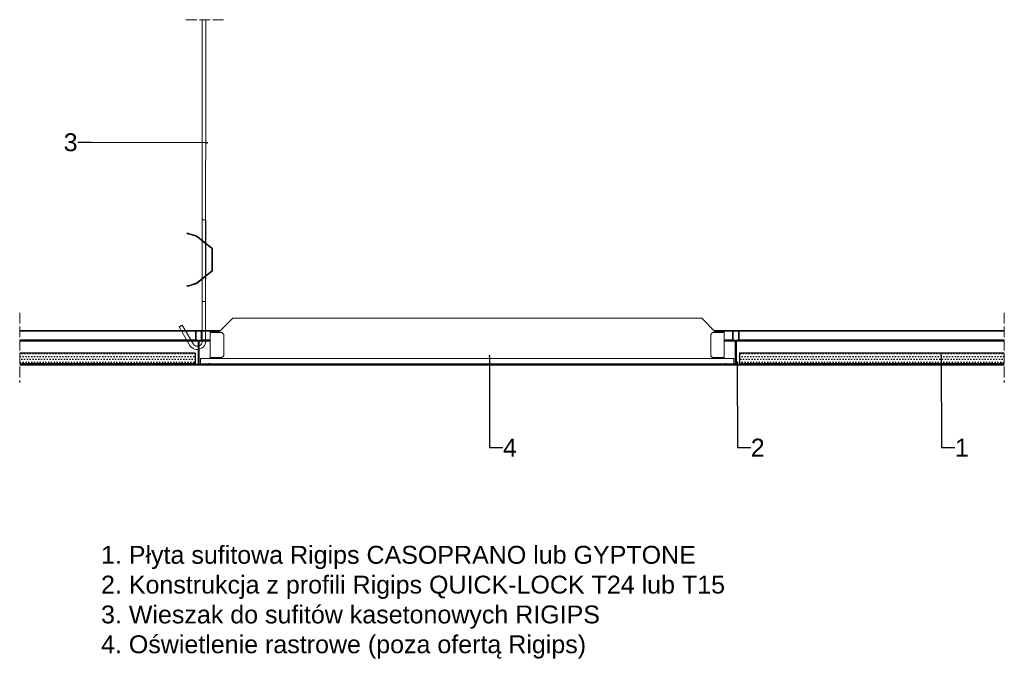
# Model space of a CAD drawing. Header units: millimetres. Extents: x 2242 to 3342, y 2826 to 3541.
import ezdxf
from ezdxf import colors
from ezdxf.entities.mleader import LeaderData, LeaderLine
from ezdxf.math import Vec2, Vec3

# ---------------------------------------------------------------- set-up
doc = ezdxf.new("R2010")
doc.units = ezdxf.units.MM
doc.linetypes.add('ACAD_ISO02W100', pattern=[15, 12, -3])
for name, color, linetype, lineweight in [('_RIGIPS AKCESORIA', 7, 'Continuous', 15), ('_Rigips Profil', 7, 'Continuous', 35), ('_RIGIPS PŁYTA', 7, 'Continuous', 25), ('Koniec', 7, 'ACAD_ISO02W100', 9), ('Wymiary', 7, 'Continuous', 18)]:
    doc.layers.add(name, color=color, linetype=linetype, lineweight=lineweight)
doc.layers.add('_Rigips Plyta', color=7, linetype='Continuous')
doc.layers.add('wełna', color=7, linetype='BATTING')
doc.styles.get("Standard").update_dxf_attribs({"font": 'arial.ttf'})
doc.linetypes.add('BATTING', pattern='A,0.00254,-2.54,[134,ltypeshp.shx,S=2.54,R=0,X=-2.54,Y=0],-5.08,[134,ltypeshp.shx,S=2.54,R=180,X=2.54,Y=0],-2.54', length=10.16254)
pattern_1 = [(0, (0, -464.6783), (1.5875, 3.175), [0, -3.175])]

# ---------------------------------------------------------------- blocks, each defined once
blk = doc.blocks.new('kaseton')
at = {"layer": '_RIGIPS AKCESORIA'}
for p, q in [((3581.3, 6167.8), (3596.3, 6182.8)), ((3596.3, 6182.8), (4120.3, 6182.8)), ((4135.3, 6167.8), (4120.3, 6182.8)), ((3571.3, 6167.8), (3581.3, 6167.8)), ((3571.3, 6137.8), (3571.3, 6167.8)), ((3584.3, 6166.8), (3571.3, 6166.8)), ((3584.3, 6166.8), (3586.3, 6164.8)), ((3586.3, 6140.8), (3586.3, 6164.8)), ((4132.3, 6166.8), (4130.3, 6164.8)), ((4130.3, 6140.8), (4130.3, 6164.8)), ((4132.3, 6166.8), (4145.3, 6166.8)), ((4135.3, 6167.8), (4145.3, 6167.8)), ((4145.3, 6137.8), (4145.3, 6167.8)), ((3584.3, 6138.8), (3571.3, 6138.8)), ((3584.3, 6138.8), (3586.3, 6140.8)), ((4132.3, 6138.8), (4130.3, 6140.8)), ((4132.3, 6138.8), (4145.3, 6138.8)), ((3560.3, 6137.8), (4156.3, 6137.8)), ((3560.3, 6131.8), (3560.3, 6137.8)), ((3560.3, 6131.8), (4156.3, 6131.8)), ((4156.3, 6131.8), (4156.3, 6137.8))]:
    blk.add_line(p, q, dxfattribs=at)
blk = doc.blocks.new('T24')
at = {"layer": '_Rigips Profil'}
for p, q in [((302.6, -139.7), (302.6, -129.5)), ((302.8, -129.3), (308.9, -129.3)), ((309.1, -129.5), (309.1, -139.7)), ((305.4, -140.3), (302.8, -139.9)), ((305.6, -140.5), (305.6, -166.6)), ((306.1, -140.5), (306.1, -166.6)), ((308.9, -139.9), (306.3, -140.3)), ((293.9, -167.2), (293.9, -166.4)), ((294, -166.3), (294.9, -166.3)), ((294, -167.3), (317.8, -167.3)), ((294.4, -166.8), (305.4, -166.8)), ((306.3, -166.8), (317.4, -166.8)), ((317.8, -166.3), (316.9, -166.3)), ((317.9, -167.2), (317.9, -166.4))]:
    blk.add_line(p, q, dxfattribs=at)
for centre, radius, start, end in [((302.8, -129.5), 0.2, 90, 180), ((308.9, -129.5), 0.2, 0, 90), ((302.8, -139.7), 0.2, 180, 260.5377), ((305.4, -140.5), 0.2, 0, 80.5377), ((306.3, -140.5), 0.2, 99.4623, 180), ((308.9, -139.7), 0.2, 279.4623, 0), ((294, -166.4), 0.1, 90, 180), ((294, -167.2), 0.1, 180, 270), ((305.4, -166.6), 0.2, 270, 0), ((306.3, -166.6), 0.2, 180, 270), ((317.8, -166.4), 0.1, 0, 90), ((317.8, -167.2), 0.1, 270, 0)]:
    blk.add_arc(centre, radius, start, end, dxfattribs=at)
blk = doc.blocks.new('wieszak')
for p, q in [((2361.6, 5698), (2361.5, 5382.8)), ((2365.6, 5698), (2365.5, 5382.8)), ((2361.5, 5474.3), (2361.5, 5337)), ((2365.6, 5474.3), (2365.5, 5340.7)), ((2365.5, 5382.8), (2361.5, 5382.8)), ((2346.9, 5335.7), (2336.1, 5354.5)), ((2352.2, 5334.5), (2339.5, 5356.5))]:
    blk.add_line(p, q)
blk.add_lwpolyline([(2365.5, 5474.3), (2361.5, 5474.3)], close=True)
at = {"color": 253, "lineweight": 0}
for points in [[(2344.6, 5459), (2344.8, 5459.6)], [(2346.6, 5458.4), (2346.5, 5458.4), (2346.3, 5458.5), (2346.2, 5458.5), (2346.1, 5458.5), (2346, 5458.6), (2345.9, 5458.6), (2345.8, 5458.6), (2345.7, 5458.7), (2345.6, 5458.7), (2345.5, 5458.7), (2345.5, 5458.7), (2345.4, 5458.8), (2345.3, 5458.8), (2345.2, 5458.8), (2345.2, 5458.8), (2345.1, 5458.9), (2345, 5458.9), (2345, 5458.9), (2344.9, 5458.9), (2344.9, 5458.9), (2344.8, 5458.9), (2344.8, 5459), (2344.8, 5459), (2344.7, 5459), (2344.7, 5459), (2344.7, 5459), (2344.7, 5459), (2344.6, 5459), (2344.6, 5459), (2344.6, 5459), (2344.6, 5459), (2344.6, 5459), (2344.7, 5459), (2344.7, 5459), (2344.7, 5459), (2344.7, 5459), (2344.8, 5459), (2344.8, 5459), (2344.8, 5459), (2344.9, 5459), (2344.9, 5458.9), (2345, 5458.9), (2345, 5458.9), (2345.1, 5458.9), (2345.2, 5458.9), (2345.2, 5458.9), (2345.3, 5458.8), (2345.4, 5458.8), (2345.5, 5458.8), (2345.5, 5458.8), (2345.6, 5458.7), (2345.7, 5458.7), (2345.8, 5458.7), (2345.9, 5458.7), (2346, 5458.6), (2346.1, 5458.6), (2346.2, 5458.6), (2346.3, 5458.5), (2346.5, 5458.5), (2346.6, 5458.5), (2354.4, 5456.1), (2354.4, 5456)], [(2346.7, 5459), (2354.8, 5456.5), (2354.8, 5456.6), (2346.7, 5459), (2346.6, 5459.1), (2346.5, 5459.1), (2346.4, 5459.1), (2346.3, 5459.2), (2346.2, 5459.2), (2346.1, 5459.2), (2346, 5459.3), (2345.9, 5459.3), (2345.8, 5459.3), (2345.7, 5459.3), (2345.6, 5459.4), (2345.5, 5459.4), (2345.5, 5459.4), (2345.4, 5459.4), (2345.3, 5459.4), (2345.3, 5459.5), (2345.2, 5459.5), (2345.1, 5459.5), (2345.1, 5459.5), (2345, 5459.5), (2345, 5459.5), (2345, 5459.5), (2344.9, 5459.6), (2344.9, 5459.6), (2344.9, 5459.6), (2344.8, 5459.6), (2344.8, 5459.6), (2344.8, 5459.6), (2344.8, 5459.6), (2344.8, 5459.6), (2344.8, 5459.6), (2344.8, 5459.6), (2344.8, 5459.6), (2344.8, 5459.6), (2344.9, 5459.6), (2344.9, 5459.5), (2344.9, 5459.5), (2345, 5459.5), (2345, 5459.5), (2345, 5459.5), (2345.1, 5459.5), (2345.1, 5459.5), (2345.2, 5459.4), (2345.3, 5459.4), (2345.3, 5459.4), (2345.4, 5459.4), (2345.5, 5459.4), (2345.5, 5459.3), (2345.6, 5459.3), (2345.7, 5459.3), (2345.8, 5459.3), (2345.9, 5459.2), (2346, 5459.2), (2346.1, 5459.2), (2346.2, 5459.1), (2346.3, 5459.1), (2346.4, 5459.1), (2346.5, 5459), (2346.6, 5459), (2346.7, 5459)], [(2345.1, 5458.9), (2345.3, 5459.5)], [(2345.1, 5458.8), (2345.3, 5459.4)], [(2346.7, 5459), (2346.6, 5458.4), (2354.4, 5456)], [(2346.6, 5458.5), (2346.7, 5459)], [(2354.4, 5456.1), (2354.6, 5456), (2354.8, 5455.9)], [(2354.8, 5455.9), (2354.6, 5456), (2354.4, 5456)], [(2354.5, 5456), (2354.5, 5456.1)], [(2354.6, 5456), (2354.6, 5456)], [(2355.2, 5456.4), (2355, 5456.5), (2354.8, 5456.6)], [(2354.8, 5456.5), (2355, 5456.5), (2355.2, 5456.4)], [(2354.9, 5456.5), (2354.9, 5456.6)], [(2355, 5456.5), (2355, 5456.5)], [(2355.1, 5456.4), (2355.1, 5456.5)], [(2355.2, 5456.4), (2373, 5442.5), (2373, 5442.6), (2355.2, 5456.4), (2355.2, 5456.4)], [(2355.2, 5456.4), (2355.2, 5456.4)], [(2354.7, 5455.9), (2354.7, 5456)], [(2372, 5442.5), (2354.8, 5455.9), (2354.8, 5455.9), (2372, 5442.6), (2372, 5442.5)], [(2354.8, 5455.9), (2354.8, 5455.9)], [(2361.6, 5450.6), (2362, 5451.1)], [(2363.4, 5449.2), (2363.4, 5449.2), (2363.5, 5449.1), (2363.6, 5449), (2363.7, 5449), (2363.7, 5448.9), (2363.8, 5448.9), (2363.9, 5448.8), (2363.9, 5448.8), (2364, 5448.7), (2364.1, 5448.7), (2364.1, 5448.6), (2364.2, 5448.5), (2364.3, 5448.5), (2364.3, 5448.4), (2364.4, 5448.4), (2364.5, 5448.4), (2364.5, 5448.3), (2364.6, 5448.3), (2364.6, 5448.2), (2364.7, 5448.2), (2364.7, 5448.2), (2364.8, 5448.1), (2364.8, 5448.1), (2364.9, 5448), (2364.9, 5448), (2364.9, 5448), (2365, 5448), (2365, 5447.9), (2365, 5447.9), (2365.1, 5447.9), (2365.1, 5447.9), (2365.1, 5447.9), (2365.1, 5447.9), (2365.1, 5447.8), (2365.1, 5447.8), (2365.1, 5447.8), (2365.2, 5447.8), (2365.2, 5447.8), (2365.1, 5447.8), (2365.1, 5447.8), (2365.1, 5447.9), (2365.1, 5447.9), (2365.1, 5447.9), (2365.1, 5447.9), (2365, 5447.9), (2365, 5447.9), (2365, 5448), (2364.9, 5448), (2364.9, 5448), (2364.9, 5448), (2364.8, 5448.1), (2364.8, 5448.1), (2364.7, 5448.2), (2364.7, 5448.2), (2364.6, 5448.2), (2364.6, 5448.3), (2364.5, 5448.3), (2364.5, 5448.4), (2364.4, 5448.4), (2364.4, 5448.4), (2364.3, 5448.5), (2364.2, 5448.5), (2364.2, 5448.6), (2364.1, 5448.7), (2364, 5448.7), (2364, 5448.8), (2363.9, 5448.8), (2363.8, 5448.9), (2363.8, 5448.9), (2363.7, 5449), (2363.6, 5449), (2363.5, 5449.1), (2363.5, 5449.2), (2363.4, 5449.2), (2363.3, 5449.3), (2363.2, 5449.3), (2363.2, 5449.4), (2363.1, 5449.4), (2363, 5449.5), (2363, 5449.5), (2362.9, 5449.6), (2362.8, 5449.7), (2362.7, 5449.7), (2362.7, 5449.8), (2362.6, 5449.8), (2362.5, 5449.9), (2362.5, 5449.9), (2362.4, 5450), (2362.4, 5450), (2362.3, 5450.1), (2362.2, 5450.1), (2362.2, 5450.1), (2362.1, 5450.2), (2362.1, 5450.2), (2362, 5450.3), (2362, 5450.3), (2361.9, 5450.3), (2361.9, 5450.4), (2361.9, 5450.4), (2361.8, 5450.4), (2361.8, 5450.4), (2361.8, 5450.5), (2361.7, 5450.5), (2361.7, 5450.5), (2361.7, 5450.5), (2361.7, 5450.5), (2361.6, 5450.6), (2361.6, 5450.6), (2361.6, 5450.6), (2361.6, 5450.6), (2361.6, 5450.6), (2361.6, 5450.6), (2361.6, 5450.6), (2361.6, 5450.6), (2361.7, 5450.5), (2361.7, 5450.5), (2361.7, 5450.5), (2361.7, 5450.5), (2361.7, 5450.5), (2361.8, 5450.4), (2361.8, 5450.4), (2361.8, 5450.4), (2361.9, 5450.4), (2361.9, 5450.3), (2362, 5450.3), (2362, 5450.3), (2362.1, 5450.2), (2362.1, 5450.2), (2362.2, 5450.1), (2362.2, 5450.1), (2362.3, 5450.1), (2362.3, 5450), (2362.4, 5450), (2362.5, 5449.9), (2362.5, 5449.9), (2362.6, 5449.8), (2362.7, 5449.8), (2362.7, 5449.7), (2362.8, 5449.7), (2362.9, 5449.6), (2362.9, 5449.5), (2363, 5449.5), (2363.1, 5449.4), (2363.1, 5449.4), (2363.2, 5449.3), (2363.3, 5449.3), (2363.4, 5449.2)], [(2363.8, 5449.7), (2363.8, 5449.6), (2363.9, 5449.6), (2364, 5449.5), (2364, 5449.5), (2364.1, 5449.4), (2364.2, 5449.4), (2364.3, 5449.3), (2364.3, 5449.3), (2364.4, 5449.2), (2364.5, 5449.1), (2364.5, 5449.1), (2364.6, 5449), (2364.7, 5449), (2364.7, 5448.9), (2364.8, 5448.9), (2364.8, 5448.9), (2364.9, 5448.8), (2365, 5448.8), (2365, 5448.7), (2365.1, 5448.7), (2365.1, 5448.6), (2365.2, 5448.6), (2365.2, 5448.6), (2365.2, 5448.5), (2365.3, 5448.5), (2365.3, 5448.5), (2365.3, 5448.5), (2365.4, 5448.4), (2365.4, 5448.4), (2365.4, 5448.4), (2365.5, 5448.4), (2365.5, 5448.4), (2365.5, 5448.4), (2365.5, 5448.3), (2365.5, 5448.3), (2365.5, 5448.3), (2365.5, 5448.3), (2365.5, 5448.3), (2365.5, 5448.3), (2365.5, 5448.3), (2365.5, 5448.3), (2365.5, 5448.4), (2365.5, 5448.4), (2365.5, 5448.4), (2365.4, 5448.4), (2365.4, 5448.4), (2365.4, 5448.4), (2365.4, 5448.5), (2365.3, 5448.5), (2365.3, 5448.5), (2365.3, 5448.5), (2365.2, 5448.6), (2365.2, 5448.6), (2365.1, 5448.6), (2365.1, 5448.7), (2365, 5448.7), (2365, 5448.8), (2364.9, 5448.8), (2364.9, 5448.9), (2364.8, 5448.9), (2364.8, 5448.9), (2364.7, 5449), (2364.6, 5449), (2364.6, 5449.1), (2364.5, 5449.1), (2364.4, 5449.2), (2364.4, 5449.3), (2364.3, 5449.3), (2364.2, 5449.4), (2364.1, 5449.4), (2364.1, 5449.5), (2364, 5449.5), (2363.9, 5449.6), (2363.9, 5449.6), (2363.8, 5449.7), (2363.7, 5449.8), (2363.6, 5449.8), (2363.6, 5449.9), (2363.5, 5449.9), (2363.4, 5450), (2363.3, 5450), (2363.3, 5450.1), (2363.2, 5450.2), (2363.1, 5450.2), (2363.1, 5450.3), (2363, 5450.3), (2362.9, 5450.4), (2362.9, 5450.4), (2362.8, 5450.5), (2362.7, 5450.5), (2362.7, 5450.6), (2362.6, 5450.6), (2362.6, 5450.6), (2362.5, 5450.7), (2362.5, 5450.7), (2362.4, 5450.8), (2362.4, 5450.8), (2362.3, 5450.8), (2362.3, 5450.9), (2362.2, 5450.9), (2362.2, 5450.9), (2362.2, 5450.9), (2362.1, 5451), (2362.1, 5451), (2362.1, 5451), (2362.1, 5451), (2362.1, 5451), (2362, 5451.1), (2362, 5451.1), (2362, 5451.1), (2362, 5451.1), (2362, 5451.1), (2362, 5451.1), (2362, 5451.1), (2362, 5451.1), (2362, 5451.1), (2362, 5451), (2362.1, 5451), (2362.1, 5451), (2362.1, 5451), (2362.1, 5451), (2362.2, 5450.9), (2362.2, 5450.9), (2362.2, 5450.9), (2362.3, 5450.9), (2362.3, 5450.8), (2362.4, 5450.8), (2362.4, 5450.8), (2362.5, 5450.7), (2362.5, 5450.7), (2362.5, 5450.6), (2362.6, 5450.6), (2362.7, 5450.6), (2362.7, 5450.5), (2362.8, 5450.5), (2362.8, 5450.4), (2362.9, 5450.4), (2363, 5450.3), (2363, 5450.3), (2363.1, 5450.2), (2363.2, 5450.2), (2363.2, 5450.1), (2363.3, 5450), (2363.4, 5450), (2363.5, 5449.9), (2363.5, 5449.9), (2363.6, 5449.8), (2363.7, 5449.8), (2363.8, 5449.7)], [(2363.4, 5449.2), (2363.8, 5449.7)], [(2363.4, 5449.2), (2363.8, 5449.7)], [(2365.2, 5447.8), (2365.5, 5448.3)], [(2372, 5442.6), (2372.2, 5442.4), (2372.3, 5442.2), (2372.4, 5442), (2372.4, 5441.7)], [(2372.4, 5441.7), (2372.4, 5441.9), (2372.3, 5442.1), (2372.2, 5442.3), (2372, 5442.5)], [(2372.2, 5442.3), (2372.2, 5442.4)], [(2372.3, 5442.1), (2372.3, 5442.2)], [(2372.4, 5441.9), (2372.4, 5442)], [(2372.4, 5417.6), (2372.4, 5441.7), (2372.4, 5441.7), (2372.4, 5417.7), (2372.4, 5417.6)], [(2372.4, 5441.7), (2372.4, 5441.7)], [(2372.4, 5437.9), (2372.4, 5438.3), (2372.4, 5438.7), (2372.4, 5439), (2372.4, 5439.4), (2372.4, 5439.7), (2372.4, 5440), (2372.4, 5440.2), (2372.4, 5440.3), (2372.4, 5440.4), (2372.4, 5440.4), (2372.4, 5440.4), (2372.4, 5440.3), (2372.4, 5440.2), (2372.4, 5440), (2372.4, 5439.7), (2372.4, 5439.4), (2372.4, 5439), (2372.4, 5438.7), (2372.4, 5438.3), (2372.4, 5437.9), (2373.4, 5437.9)], [(2372.4, 5437.9), (2372.4, 5438.3), (2372.4, 5438.7), (2372.4, 5439), (2372.4, 5439.4), (2372.4, 5439.7), (2372.4, 5440), (2372.4, 5440.2), (2372.4, 5440.3), (2372.4, 5440.4), (2372.4, 5440.4), (2372.4, 5440.4), (2372.4, 5440.3), (2372.4, 5440.2), (2372.4, 5440), (2372.4, 5439.7), (2372.4, 5439.4), (2372.4, 5439), (2372.4, 5438.7), (2372.4, 5438.3), (2372.4, 5437.9), (2373.4, 5437.9)], [(2373.4, 5439.7), (2372.4, 5439.7), (2373.4, 5439.7)], [(2373.4, 5439.7), (2372.4, 5439.7), (2373.4, 5439.7)], [(2372.4, 5436.3), (2372.4, 5436), (2372.4, 5435.6), (2372.4, 5435.3), (2372.4, 5435), (2372.4, 5434.8), (2372.4, 5434.6), (2372.4, 5434.4), (2372.4, 5434.3), (2372.4, 5434.3), (2372.4, 5434.3), (2372.4, 5434.4), (2372.4, 5434.6), (2372.4, 5434.8), (2372.4, 5435), (2372.4, 5435.3), (2372.4, 5435.6), (2372.4, 5436), (2372.4, 5436.3), (2372.4, 5436.7), (2372.4, 5437), (2372.4, 5437.4), (2372.4, 5437.6), (2372.4, 5437.9), (2372.4, 5438.1), (2372.4, 5438.3), (2372.4, 5438.3), (2372.4, 5438.4), (2372.4, 5438.3), (2372.4, 5438.3), (2372.4, 5438.1), (2372.4, 5437.9), (2372.4, 5437.6), (2372.4, 5437.4), (2372.4, 5437), (2372.4, 5436.7), (2372.4, 5436.3)], [(2373.4, 5441.7), (2373.4, 5442), (2373.3, 5442.2), (2373.2, 5442.4), (2373, 5442.6)], [(2373, 5442.5), (2373.2, 5442.3), (2373.3, 5442.1), (2373.4, 5441.9), (2373.4, 5441.7)], [(2373.2, 5442.3), (2373.2, 5442.4)], [(2373.3, 5442.1), (2373.3, 5442.2)], [(2373.4, 5441.9), (2373.4, 5442)], [(2373.4, 5441.7), (2373.4, 5417.6), (2373.4, 5417.7), (2373.4, 5441.7), (2373.4, 5441.7)], [(2373.4, 5441.7), (2373.4, 5441.7)], [(2372.4, 5432.2), (2372.4, 5432.2), (2372.4, 5432), (2372.4, 5431.8), (2372.4, 5431.6), (2372.4, 5431.3), (2372.4, 5431), (2372.4, 5430.6), (2372.4, 5430.3), (2372.4, 5429.9), (2372.4, 5429.5), (2372.4, 5429.1), (2372.4, 5428.7), (2372.4, 5428.3), (2372.4, 5428), (2372.4, 5427.7), (2372.4, 5427.5), (2372.4, 5427.3), (2372.4, 5427.2), (2372.4, 5427.1), (2372.4, 5427.1), (2372.4, 5427.2), (2372.4, 5427.3), (2372.4, 5427.5), (2372.4, 5427.8), (2372.4, 5428), (2372.4, 5428.4), (2372.4, 5428.7), (2372.4, 5429.1), (2372.4, 5429.5), (2372.4, 5429.9), (2372.4, 5430.3), (2372.4, 5430.7), (2372.4, 5431), (2372.4, 5431.3), (2372.4, 5431.6), (2372.4, 5431.9), (2372.4, 5432), (2372.4, 5432.2), (2372.4, 5432.2)], [(2372.4, 5429.7), (2373.4, 5429.7)], [(2372.4, 5429.7), (2373.4, 5429.7)], [(2372.4, 5427.1), (2373.4, 5427.1)], [(2372.4, 5423), (2372.4, 5422.7), (2372.4, 5422.3), (2372.4, 5422), (2372.4, 5421.7), (2372.4, 5421.5), (2372.4, 5421.3), (2372.4, 5421.1), (2372.4, 5421), (2372.4, 5421), (2372.4, 5421), (2372.4, 5421.1), (2372.4, 5421.3), (2372.4, 5421.5), (2372.4, 5421.7), (2372.4, 5422), (2372.4, 5422.3), (2372.4, 5422.7), (2372.4, 5423), (2372.4, 5423.4), (2372.4, 5423.7), (2372.4, 5424.1), (2372.4, 5424.4), (2372.4, 5424.6), (2372.4, 5424.8), (2372.4, 5425), (2372.4, 5425.1), (2372.4, 5425.1), (2372.4, 5425.1), (2372.4, 5425), (2372.4, 5424.8), (2372.4, 5424.6), (2372.4, 5424.4), (2372.4, 5424.1), (2372.4, 5423.7), (2372.4, 5423.4), (2372.4, 5423)], [(2373.4, 5429.5), (2373.4, 5429.1), (2373.4, 5428.7), (2373.4, 5428.3), (2373.4, 5427.9), (2373.4, 5427.6), (2373.4, 5427.3), (2373.4, 5427.1), (2373.4, 5426.9), (2373.4, 5426.8), (2373.4, 5426.7), (2373.4, 5426.6), (2373.4, 5426.7), (2373.4, 5426.8), (2373.4, 5426.9), (2373.4, 5427.1), (2373.4, 5427.3), (2373.4, 5427.6), (2373.4, 5427.9), (2373.4, 5428.3), (2373.4, 5428.7), (2373.4, 5429.1), (2373.4, 5429.5), (2373.4, 5429.9), (2373.4, 5430.2), (2373.4, 5430.6), (2373.4, 5431), (2373.4, 5431.3), (2373.4, 5431.6), (2373.4, 5431.8), (2373.4, 5432), (2373.4, 5432.2), (2373.4, 5432.2), (2373.4, 5432.3), (2373.4, 5432.2), (2373.4, 5432.2), (2373.4, 5432), (2373.4, 5431.8), (2373.4, 5431.6), (2373.4, 5431.3), (2373.4, 5431), (2373.4, 5430.6), (2373.4, 5430.2), (2373.4, 5429.9), (2373.4, 5429.5)], [(2373.4, 5432.2), (2373.4, 5432.2), (2373.4, 5432.2), (2373.4, 5432), (2373.4, 5431.9), (2373.4, 5431.6), (2373.4, 5431.3), (2373.4, 5431), (2373.4, 5430.7), (2373.4, 5430.3), (2373.4, 5429.9), (2373.4, 5429.5), (2373.4, 5429.1), (2373.4, 5428.7), (2373.4, 5428.4), (2373.4, 5428), (2373.4, 5427.8), (2373.4, 5427.5), (2373.4, 5427.3), (2373.4, 5427.2), (2373.4, 5427.1), (2373.4, 5427.1), (2373.4, 5427.2), (2373.4, 5427.3), (2373.4, 5427.5), (2373.4, 5427.7), (2373.4, 5428), (2373.4, 5428.3), (2373.4, 5428.7), (2373.4, 5429.1), (2373.4, 5429.5), (2373.4, 5429.9), (2373.4, 5430.3), (2373.4, 5430.6), (2373.4, 5431), (2373.4, 5431.3), (2373.4, 5431.6), (2373.4, 5431.8), (2373.4, 5432), (2373.4, 5432.2), (2373.4, 5432.2)], [(2354.8, 5403.4), (2372, 5416.8), (2372, 5416.9), (2354.8, 5403.5), (2354.8, 5403.4)], [(2373, 5416.8), (2355.2, 5402.9), (2355.2, 5403), (2373, 5416.9), (2373, 5416.8)], [(2372, 5416.9), (2372.2, 5417.1), (2372.3, 5417.3), (2372.4, 5417.5), (2372.4, 5417.7)], [(2372.4, 5417.6), (2372.4, 5417.4), (2372.3, 5417.2), (2372.2, 5417), (2372, 5416.8)], [(2372.2, 5417), (2372.2, 5417.1)], [(2372.3, 5417.2), (2372.3, 5417.3)], [(2372.4, 5417.6), (2372.4, 5417.7)], [(2372.4, 5417.4), (2372.4, 5417.5)], [(2373.4, 5417.7), (2373.4, 5417.5), (2373.3, 5417.3), (2373.2, 5417.1), (2373, 5416.9)], [(2373, 5416.8), (2373.2, 5417), (2373.3, 5417.2), (2373.4, 5417.4), (2373.4, 5417.6)], [(2373.2, 5417), (2373.2, 5417.1)], [(2373.3, 5417.2), (2373.3, 5417.3)], [(2373.4, 5417.6), (2373.4, 5417.7)], [(2373.4, 5417.4), (2373.4, 5417.5)], [(2346.7, 5400.3), (2346.6, 5400.9), (2354.4, 5403.3), (2354.4, 5403.3), (2346.6, 5401)], [(2346.7, 5400.4), (2354.8, 5402.8), (2354.8, 5402.8), (2355, 5402.8), (2355.2, 5402.9)], [(2346.7, 5400.3), (2354.8, 5402.8)], [(2354.4, 5403.3), (2354.6, 5403.4), (2354.8, 5403.5)], [(2354.8, 5403.4), (2354.6, 5403.3), (2354.4, 5403.3)], [(2354.5, 5403.3), (2354.5, 5403.4)], [(2354.6, 5403.3), (2354.6, 5403.4)], [(2354.7, 5403.4), (2354.7, 5403.5)], [(2354.8, 5403.4), (2354.8, 5403.5)], [(2355.2, 5403), (2355, 5402.9), (2354.8, 5402.8)], [(2354.9, 5402.8), (2354.9, 5402.9)], [(2355, 5402.8), (2355, 5402.9)], [(2355.1, 5402.9), (2355.1, 5403)], [(2355.2, 5402.9), (2355.2, 5403)], [(2363.4, 5410.2), (2363.3, 5410.1), (2363.2, 5410.1), (2363.1, 5410), (2363.1, 5409.9), (2363, 5409.9), (2362.9, 5409.8), (2362.9, 5409.8), (2362.8, 5409.7), (2362.7, 5409.7), (2362.7, 5409.6), (2362.6, 5409.6), (2362.5, 5409.5), (2362.5, 5409.5), (2362.4, 5409.4), (2362.3, 5409.4), (2362.3, 5409.3), (2362.2, 5409.3), (2362.2, 5409.2), (2362.1, 5409.2), (2362.1, 5409.1), (2362, 5409.1), (2362, 5409.1), (2361.9, 5409), (2361.9, 5409), (2361.8, 5409), (2361.8, 5409), (2361.8, 5408.9), (2361.7, 5408.9), (2361.7, 5408.9), (2361.7, 5408.9), (2361.7, 5408.8), (2361.7, 5408.8), (2361.6, 5408.8), (2361.6, 5408.8), (2361.6, 5408.8), (2361.6, 5408.8), (2361.6, 5408.8), (2361.6, 5408.8), (2361.6, 5408.8), (2361.6, 5408.8), (2361.7, 5408.8), (2361.7, 5408.8), (2361.7, 5408.9), (2361.7, 5408.9), (2361.8, 5408.9), (2361.8, 5408.9), (2361.8, 5409), (2361.9, 5409), (2361.9, 5409), (2361.9, 5409), (2362, 5409.1), (2362, 5409.1), (2362.1, 5409.1), (2362.1, 5409.2), (2362.2, 5409.2), (2362.2, 5409.3), (2362.3, 5409.3), (2362.4, 5409.4), (2362.4, 5409.4), (2362.5, 5409.5), (2362.5, 5409.5), (2362.6, 5409.6), (2362.7, 5409.6), (2362.7, 5409.7), (2362.8, 5409.7), (2362.9, 5409.8), (2363, 5409.8), (2363, 5409.9), (2363.1, 5409.9), (2363.2, 5410), (2363.2, 5410.1), (2363.3, 5410.1), (2363.4, 5410.2), (2363.5, 5410.2), (2363.5, 5410.3), (2363.6, 5410.3), (2363.7, 5410.4), (2363.8, 5410.4), (2363.8, 5410.5), (2363.9, 5410.6), (2364, 5410.6), (2364, 5410.7), (2364.1, 5410.7), (2364.2, 5410.8), (2364.2, 5410.8), (2364.3, 5410.9), (2364.4, 5410.9), (2364.4, 5411), (2364.5, 5411), (2364.5, 5411.1), (2364.6, 5411.1), (2364.6, 5411.1), (2364.7, 5411.2), (2364.7, 5411.2), (2364.8, 5411.3), (2364.8, 5411.3), (2364.9, 5411.3), (2364.9, 5411.4), (2364.9, 5411.4), (2365, 5411.4), (2365, 5411.4), (2365, 5411.5), (2365.1, 5411.5), (2365.1, 5411.5), (2365.1, 5411.5), (2365.1, 5411.5), (2365.1, 5411.5), (2365.1, 5411.5), (2365.2, 5411.5), (2365.1, 5411.5), (2365.1, 5411.5), (2365.1, 5411.5), (2365.1, 5411.5), (2365.1, 5411.5), (2365.1, 5411.5), (2365.1, 5411.5), (2365, 5411.5), (2365, 5411.4), (2365, 5411.4), (2364.9, 5411.4), (2364.9, 5411.4), (2364.9, 5411.3), (2364.8, 5411.3), (2364.8, 5411.3), (2364.7, 5411.2), (2364.7, 5411.2), (2364.6, 5411.1), (2364.6, 5411.1), (2364.5, 5411.1), (2364.5, 5411), (2364.4, 5411), (2364.3, 5410.9), (2364.3, 5410.9), (2364.2, 5410.8), (2364.1, 5410.8), (2364.1, 5410.7), (2364, 5410.7), (2363.9, 5410.6), (2363.9, 5410.6), (2363.8, 5410.5), (2363.7, 5410.4), (2363.7, 5410.4), (2363.6, 5410.3), (2363.5, 5410.3), (2363.4, 5410.2), (2363.4, 5410.2)], [(2361.6, 5408.8), (2362, 5408.3)], [(2363.8, 5409.7), (2363.7, 5409.6), (2363.6, 5409.6), (2363.5, 5409.5), (2363.5, 5409.4), (2363.4, 5409.4), (2363.3, 5409.3), (2363.2, 5409.3), (2363.2, 5409.2), (2363.1, 5409.2), (2363, 5409.1), (2363, 5409.1), (2362.9, 5409), (2362.8, 5409), (2362.8, 5408.9), (2362.7, 5408.9), (2362.7, 5408.8), (2362.6, 5408.8), (2362.5, 5408.7), (2362.5, 5408.7), (2362.5, 5408.7), (2362.4, 5408.6), (2362.4, 5408.6), (2362.3, 5408.6), (2362.3, 5408.5), (2362.2, 5408.5), (2362.2, 5408.5), (2362.2, 5408.4), (2362.1, 5408.4), (2362.1, 5408.4), (2362.1, 5408.4), (2362.1, 5408.3), (2362, 5408.3), (2362, 5408.3), (2362, 5408.3), (2362, 5408.3), (2362, 5408.3), (2362, 5408.3), (2362, 5408.3), (2362, 5408.3), (2362, 5408.3), (2362, 5408.3), (2362.1, 5408.3), (2362.1, 5408.3), (2362.1, 5408.4), (2362.1, 5408.4), (2362.1, 5408.4), (2362.2, 5408.4), (2362.2, 5408.5), (2362.2, 5408.5), (2362.3, 5408.5), (2362.3, 5408.6), (2362.4, 5408.6), (2362.4, 5408.6), (2362.5, 5408.7), (2362.5, 5408.7), (2362.6, 5408.7), (2362.6, 5408.8), (2362.7, 5408.8), (2362.7, 5408.9), (2362.8, 5408.9), (2362.9, 5409), (2362.9, 5409), (2363, 5409.1), (2363.1, 5409.1), (2363.1, 5409.2), (2363.2, 5409.2), (2363.3, 5409.3), (2363.3, 5409.3), (2363.4, 5409.4), (2363.5, 5409.4), (2363.6, 5409.5), (2363.6, 5409.6), (2363.7, 5409.6), (2363.8, 5409.7), (2363.9, 5409.7), (2363.9, 5409.8), (2364, 5409.8), (2364.1, 5409.9), (2364.1, 5410), (2364.2, 5410), (2364.3, 5410.1), (2364.4, 5410.1), (2364.4, 5410.2), (2364.5, 5410.2), (2364.6, 5410.3), (2364.6, 5410.3), (2364.7, 5410.4), (2364.8, 5410.4), (2364.8, 5410.5), (2364.9, 5410.5), (2364.9, 5410.6), (2365, 5410.6), (2365, 5410.6), (2365.1, 5410.7), (2365.1, 5410.7), (2365.2, 5410.8), (2365.2, 5410.8), (2365.3, 5410.8), (2365.3, 5410.9), (2365.3, 5410.9), (2365.4, 5410.9), (2365.4, 5410.9), (2365.4, 5411), (2365.4, 5411), (2365.5, 5411), (2365.5, 5411), (2365.5, 5411), (2365.5, 5411), (2365.5, 5411), (2365.5, 5411), (2365.5, 5411.1), (2365.5, 5411), (2365.5, 5411), (2365.5, 5411), (2365.5, 5411), (2365.5, 5411), (2365.5, 5411), (2365.5, 5411), (2365.4, 5411), (2365.4, 5411), (2365.4, 5410.9), (2365.3, 5410.9), (2365.3, 5410.9), (2365.3, 5410.9), (2365.2, 5410.8), (2365.2, 5410.8), (2365.2, 5410.8), (2365.1, 5410.7), (2365.1, 5410.7), (2365, 5410.6), (2365, 5410.6), (2364.9, 5410.6), (2364.8, 5410.5), (2364.8, 5410.5), (2364.7, 5410.4), (2364.7, 5410.4), (2364.6, 5410.3), (2364.5, 5410.3), (2364.5, 5410.2), (2364.4, 5410.2), (2364.3, 5410.1), (2364.3, 5410.1), (2364.2, 5410), (2364.1, 5410), (2364, 5409.9), (2364, 5409.8), (2363.9, 5409.8), (2363.8, 5409.7), (2363.8, 5409.7)], [(2363.4, 5410.2), (2363.8, 5409.7)], [(2363.4, 5410.2), (2363.8, 5409.7)], [(2365.2, 5411.5), (2365.5, 5411.1)], [(2346.6, 5400.9), (2346.5, 5400.9), (2346.3, 5400.8), (2346.2, 5400.8), (2346.1, 5400.8), (2346, 5400.7), (2345.9, 5400.7), (2345.8, 5400.7), (2345.7, 5400.6), (2345.6, 5400.6), (2345.5, 5400.6), (2345.5, 5400.6), (2345.4, 5400.6), (2345.3, 5400.5), (2345.2, 5400.5), (2345.2, 5400.5), (2345.1, 5400.5), (2345, 5400.5), (2345, 5400.4), (2344.9, 5400.4), (2344.9, 5400.4), (2344.8, 5400.4), (2344.8, 5400.4), (2344.8, 5400.4), (2344.7, 5400.4), (2344.7, 5400.4), (2344.7, 5400.4), (2344.7, 5400.4), (2344.6, 5400.4), (2344.6, 5400.4), (2344.6, 5400.4), (2344.6, 5400.4), (2344.6, 5400.4), (2344.6, 5400.4), (2344.7, 5400.4), (2344.7, 5400.4), (2344.7, 5400.4), (2344.7, 5400.4), (2344.8, 5400.4), (2344.8, 5400.4), (2344.8, 5400.4), (2344.9, 5400.4), (2344.9, 5400.5), (2345, 5400.5), (2345, 5400.5), (2345.1, 5400.5), (2345.2, 5400.5), (2345.2, 5400.6), (2345.3, 5400.6), (2345.4, 5400.6), (2345.5, 5400.6), (2345.5, 5400.7), (2345.6, 5400.7), (2345.7, 5400.7), (2345.8, 5400.7), (2345.9, 5400.8), (2346, 5400.8), (2346.1, 5400.8), (2346.2, 5400.9), (2346.3, 5400.9), (2346.5, 5400.9), (2346.6, 5401)], [(2344.6, 5400.4), (2344.8, 5399.8)], [(2346.7, 5400.4), (2346.6, 5400.4), (2346.5, 5400.3), (2346.4, 5400.3), (2346.3, 5400.3), (2346.2, 5400.2), (2346.1, 5400.2), (2346, 5400.2), (2345.9, 5400.1), (2345.8, 5400.1), (2345.7, 5400.1), (2345.6, 5400.1), (2345.5, 5400), (2345.5, 5400), (2345.4, 5400), (2345.3, 5400), (2345.3, 5400), (2345.2, 5399.9), (2345.1, 5399.9), (2345.1, 5399.9), (2345, 5399.9), (2345, 5399.9), (2345, 5399.9), (2344.9, 5399.8), (2344.9, 5399.8), (2344.9, 5399.8), (2344.8, 5399.8), (2344.8, 5399.8), (2344.8, 5399.8), (2344.8, 5399.8), (2344.8, 5399.8), (2344.8, 5399.8), (2344.8, 5399.8), (2344.8, 5399.8), (2344.8, 5399.8), (2344.8, 5399.8), (2344.9, 5399.8), (2344.9, 5399.8), (2344.9, 5399.8), (2345, 5399.8), (2345, 5399.8), (2345, 5399.9), (2345.1, 5399.9), (2345.1, 5399.9), (2345.2, 5399.9), (2345.3, 5399.9), (2345.3, 5399.9), (2345.4, 5400), (2345.5, 5400), (2345.5, 5400), (2345.6, 5400), (2345.7, 5400), (2345.8, 5400.1), (2345.9, 5400.1), (2346, 5400.1), (2346.1, 5400.1), (2346.2, 5400.2), (2346.3, 5400.2), (2346.4, 5400.2), (2346.5, 5400.3), (2346.6, 5400.3), (2346.7, 5400.3)], [(2345.1, 5400.5), (2345.3, 5400)], [(2345.1, 5400.5), (2345.3, 5399.9)], [(2346.6, 5401), (2346.7, 5400.4)]]:
    blk.add_lwpolyline(points, dxfattribs=at)
for centre, radius, start, end in [((2356, 5339.1), 9.7, 200.1981, 9.7997), ((2356.1, 5338.7), 5.72, 227.4354, 342.5624)]:
    blk.add_arc(centre, radius, start, end)
at = {"layer": 'wełna'}
blk.add_line((2336.1, 5354.5), (2339.5, 5356.5), dxfattribs=at)
blk = doc.blocks.new('_Dot')
at = {"color": 0, "linetype": 'ByBlock', "lineweight": -2}
blk.add_line((-0.5, 0), (-1, 0), dxfattribs=at)
at = {"color": 0, "linetype": 'ByBlock', "const_width": 0.5}
blk.add_lwpolyline([(-0.25, 0, 1), (0.25, 0, 1)], format="xyb", close=True, dxfattribs=at)

msp = doc.modelspace()

# ---------------------------------------------------------------- hatches: boundary and pattern name
at = {"layer": '_Rigips Plyta'}
h = msp.add_hatch(dxfattribs=at)
h.set_pattern_fill('DOTS', color=256, scale=2)
h.set_pattern_definition(pattern_1)
h.paths.add_polyline_path([(2283.2, 3161.4, -1), (2283.2, 3162.4, -1)], flags=16)
h.paths.add_polyline_path([(2242.4, 3167.9), (2242.4, 3155.9), (2438.5, 3155.9), (2438.5, 3167.9)])
h = msp.add_hatch(dxfattribs=at)
h.set_pattern_fill('DOTS', color=256, scale=2)
h.set_pattern_definition(pattern_1)
h.paths.add_polyline_path([(3342.4, 3167.9), (3046.4, 3167.9), (3046.4, 3155.9), (3342.4, 3155.9)])

# ---------------------------------------------------------------- linework, layer by layer
at = {"layer": '_Rigips Profil'}
for p, q in [((2242.4, 3192.9), (2466.4, 3192.9)), ((3018.4, 3192.9), (3342.4, 3192.9)), ((2242.4, 3182.5), (2439.2, 3182.5)), ((2242.4, 3181.7), (2442.2, 3181.7)), ((2442.7, 3181.7), (2455.4, 3181.7)), ((2445.7, 3182.5), (2455.4, 3182.5)), ((3029.4, 3182.5), (3039.2, 3182.5)), ((3029.4, 3181.7), (3042.2, 3181.7)), ((3042.7, 3181.7), (3342.4, 3181.7)), ((3045.7, 3182.5), (3342.4, 3182.5)), ((2242.4, 3154.9), (3342.4, 3154.9))]:
    msp.add_line(p, q, dxfattribs=at)
at = {"layer": '_RIGIPS PŁYTA'}
for p, q in [((2438.5, 3167.9), (2242.4, 3167.9)), ((2438.5, 3167.9), (2438.5, 3155.9)), ((3342.4, 3167.9), (3046.4, 3167.9)), ((3046.4, 3167.9), (3046.4, 3155.9)), ((2438.5, 3155.9), (2242.4, 3155.9)), ((3342.4, 3155.9), (3046.4, 3155.9))]:
    msp.add_line(p, q, dxfattribs=at)
at = {"layer": 'Koniec'}
for p, q in [((2470.2, 3540.7), (2426.2, 3540.7)), ((2242.4, 3212.9), (2242.4, 3134.9)), ((3342.4, 3212.9), (3342.4, 3134.9))]:
    msp.add_line(p, q, dxfattribs=at)

# ---------------------------------------------------------------- block references
at = {"layer": '_RIGIPS AKCESORIA'}
for name, p in [('wieszak', (84.6, -2157.3)), ('kaseton', (-1115.9, -2975.9))]:
    msp.add_blockref(name, p, dxfattribs=at)
at = {"layer": '_Rigips Profil'}
for p in [(2136.6, 3322.2), (2736.6, 3322.2)]:
    msp.add_blockref('T24', p, dxfattribs=at)

# ---------------------------------------------------------------- texts
at = {"insert": (2333.3, 2952.5), "char_height": 20, "width": 1093.973, "attachment_point": 1}
msp.add_mtext('1. Płyta sufitowa Rigips CASOPRANO lub GYPTONE\\P2. Konstrukcja z profili Rigips QUICK-LOCK T24 lub T15 \\P3. Wieszak do sufitów kasetonowych RIGIPS\\P4. Oświetlenie rastrowe (poza ofertą Rigips)', dxfattribs=at)

# ---------------------------------------------------------------- leaders
at = {"layer": 'Wymiary'}
ml = msp.add_multileader_mtext('Standard', dxfattribs=at)
ml.set_content('3', color=256)
ml.set_leader_properties()
ml.set_arrow_properties(name='DOT')
ml.build(insert=Vec2(0, 0))
ml.multileader.update_dxf_attribs({"dogleg_length": 0.36, "arrow_head_size": 2})
ctx = ml.context
ctx.base_point, ctx.char_height, ctx.arrow_head_size, ctx.landing_gap_size, ctx.plane_origin = Vec3(2293.9, 3403.5), 20, 2, 0.09, Vec3(2732.5, 3357.4)
ctx.text_align_type = 2
notes = []
notes.append((ctx, [(1, (1, 1, 0), (2322.1, 3403.5), (-1, 0), 14.9, [(0, [(2451.8, 3403.1)], 0, [])])]))
ctx.mtext.insert, ctx.mtext.alignment, ctx.mtext.flow_direction = Vec3(2307.1, 3413.7), 3, 5
ml = msp.add_multileader_mtext('Standard', dxfattribs=at)
ml.set_content('4', color=256)
ml.set_leader_properties()
ml.set_arrow_properties(name='DOT')
ml.build(insert=Vec2(0, 0))
ml.multileader.update_dxf_attribs({"dogleg_length": 0.36, "arrow_head_size": 2})
ctx = ml.context
ctx.base_point, ctx.char_height, ctx.arrow_head_size, ctx.landing_gap_size, ctx.plane_origin = Vec3(2782.2, 3062.3), 20, 2, 0.09, Vec3(2767.4, 3016.2)
notes.append((ctx, [(0, (1, 1, 0), (2767.3, 3062.3), (1, 0), 14.9, [(0, [(2767.2, 3164.8)], 0, [])])]))
ctx.mtext.insert, ctx.mtext.flow_direction = Vec3(2782.3, 3072.3), 5
ml = msp.add_multileader_mtext('Standard', dxfattribs=at)
ml.set_content('2', color=256)
ml.set_leader_properties()
ml.set_arrow_properties(name='DOT')
ml.build(insert=Vec2(0, 0))
ml.multileader.update_dxf_attribs({"dogleg_length": 0.36, "arrow_head_size": 2})
ctx = ml.context
ctx.base_point, ctx.char_height, ctx.arrow_head_size, ctx.landing_gap_size, ctx.plane_origin = Vec3(3059.1, 3062.3), 20, 2, 0.09, Vec3(3044.2, 3016.2)
notes.append((ctx, [(0, (1, 1, 0), (3044.2, 3062.3), (1, 0), 14.9, [(0, [(3044, 3157.8)], 0, [])])]))
ctx.mtext.insert, ctx.mtext.flow_direction = Vec3(3059.2, 3072.3), 5
ml = msp.add_multileader_mtext('Standard', dxfattribs=at)
ml.set_content('1', color=256)
ml.set_leader_properties()
ml.set_arrow_properties(name='DOT')
ml.build(insert=Vec2(0, 0))
ml.multileader.update_dxf_attribs({"dogleg_length": 0.36, "arrow_head_size": 2})
ctx = ml.context
ctx.base_point, ctx.char_height, ctx.arrow_head_size, ctx.landing_gap_size, ctx.plane_origin = Vec3(3287.1, 3062.3), 20, 2, 0.09, Vec3(3272.2, 3016.2)
notes.append((ctx, [(0, (1, 1, 0), (3272.2, 3062.3), (1, 0), 14.9, [(0, [(3272, 3165.6)], 0, [])])]))
ctx.mtext.insert, ctx.mtext.flow_direction = Vec3(3287.2, 3072.3), 5
for ctx, leaders in notes:
    for number, flags, end, landing, length, lines in leaders:
        leader = LeaderData()
        leader.index, (leader.has_last_leader_line, leader.has_dogleg_vector, leader.attachment_direction) = number, flags
        leader.last_leader_point, leader.dogleg_vector, leader.dogleg_length = Vec3(end), Vec3(landing), length
        for number, points, colour, breaks in lines:
            line = LeaderLine()
            line.index, line.vertices, line.color, line.breaks = number, Vec3.list(points), colors.encode_raw_color(colour), breaks
            leader.lines.append(line)
        ctx.leaders.append(leader)

doc.saveas('drawing.dxf')
